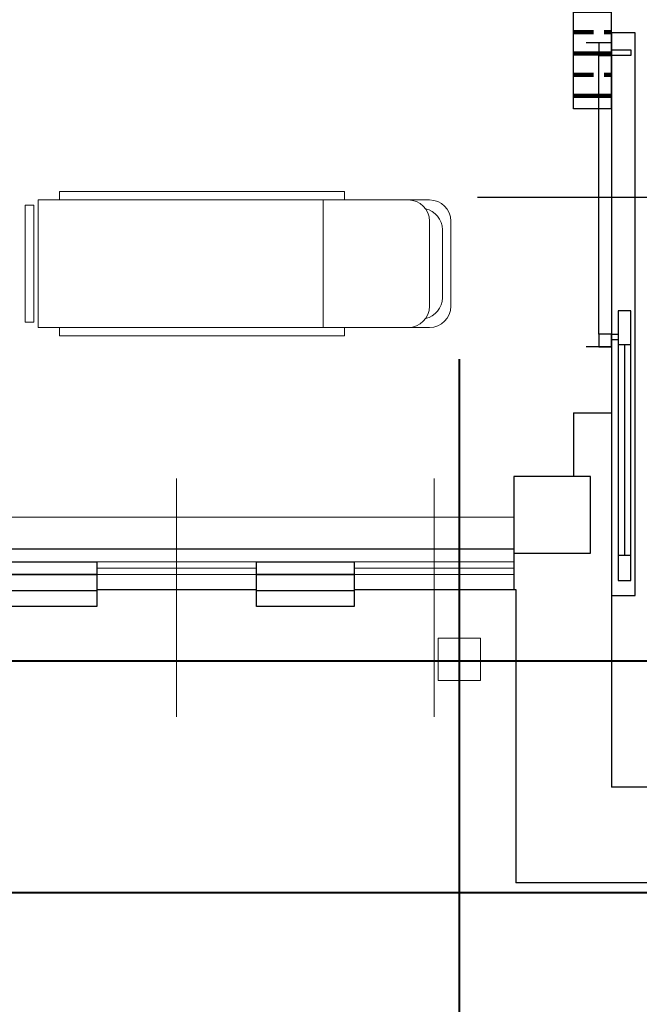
# Model space of a CAD drawing. Header units: millimetres. Extents: x 6612728327 to 6612744462, y 5733542327 to 5733552841.
# Tile 40 of 124: x 6612735732 to 6612736024, y 5733544072 to 5733544535. Entities that reach past the tile are written whole.
import ezdxf

# ---------------------------------------------------------------- set-up
doc = ezdxf.new("R2010")
doc.units = ezdxf.units.MM
doc.header["$MEASUREMENT"] = 0
doc.set_wipeout_variables(frame=1)
doc.linetypes.add('Wipeout_Contour', pattern=[1000, 0, -1000])
for name, color, linetype in [('!!!!_SCIANY GRUBE', 7, 'Continuous'), ('_ATECHN-MEBLE', 7, 'Continuous'), ('A_ocieplenie', 7, 'Continuous'), ('A_SCIANY PROJ. 18 wewn', 7, 'Continuous'), ('A_Stolarka_drzw_wew', 192, 'Continuous'), ('A_Stolarka_okna', 7, 'Continuous'), ('A_wypełnienie', 7, 'Continuous'), ('inw_PODCIĄGI', 7, 'Continuous'), ('inw_STOLARKAOKIENNA', 7, 'Continuous'), ('inw_słupy STAL', 7, 'Continuous'), ('inw_WIDOK', 7, 'Continuous')]:
    doc.layers.add(name, color=color, linetype=linetype)

msp = doc.modelspace()

# ---------------------------------------------------------------- linework, layer by layer
at = {"layer": '!!!!_SCIANY GRUBE', "color": 7, "lineweight": 30}
for p, q in [((6612735992.516484, 5733544349.844682), (6612735992.516484, 5733544319.844682)), ((6612736010.516484, 5733544349.844682), (6612736010.516484, 5733544283.844682)), ((6612735964.516484, 5733544283.844682), (6612735964.516484, 5733544266.844682)), ((6612736010.516484, 5733544283.844682), (6612736010.516484, 5733544173.844682)), ((6612735964.516484, 5733544266.844682), (6612735965.516484, 5733544266.844682)), ((6612735965.516484, 5733544266.844682), (6612735965.516484, 5733544128.844682)), ((6612736147.516485, 5733544173.844682), (6612736010.516484, 5733544173.844682)), ((6612736150.516485, 5733544128.844682), (6612735965.516484, 5733544128.844682))]:
    msp.add_line(p, q, dxfattribs=at)
at = {"layer": '!!!!_SCIANY GRUBE', "color": 7, "lineweight": 30, "flags": 128}
for points in [[(6612735964.516484, 5733544283.844682), (6612736000.516484, 5733544283.844682), (6612736000.516484, 5733544319.844682), (6612735964.516484, 5733544319.844682)], [(6612735964.516484, 5733544283.844682), (6612736000.516484, 5733544283.844682), (6612736000.516484, 5733544319.844682), (6612735964.516484, 5733544319.844682)], [(6612735722.516484, 5733544279.844682), (6612735768.516484, 5733544279.844682), (6612735768.516484, 5733544273.844682), (6612735722.516484, 5733544273.844682)], [(6612735843.516484, 5733544279.844682), (6612735889.516484, 5733544279.844682), (6612735889.516484, 5733544273.844682), (6612735843.516484, 5733544273.844682)], [(6612735722.516484, 5733544273.844682), (6612735768.516484, 5733544273.844682), (6612735768.516484, 5733544258.844682), (6612735722.516484, 5733544258.844682)], [(6612735843.516484, 5733544273.844682), (6612735889.516484, 5733544273.844682), (6612735889.516484, 5733544258.844682), (6612735843.516484, 5733544258.844682)]]:
    msp.add_lwpolyline(points, close=True, dxfattribs=at)
at = {"layer": '_ATECHN-MEBLE', "color": 7, "lineweight": 18}
for p, q in [((6612735750.87961, 5733544449.997515), (6612735750.87961, 5733544453.997515)), ((6612735750.87961, 5733544453.997515), (6612735884.87961, 5733544453.997515)), ((6612735750.87961, 5733544449.997515), (6612735750.87961, 5733544453.997515)), ((6612735750.87961, 5733544453.997515), (6612735884.87961, 5733544453.997515)), ((6612735884.87961, 5733544453.997515), (6612735884.87961, 5733544449.997515)), ((6612735884.87961, 5733544453.997515), (6612735884.87961, 5733544449.997515)), ((6612735738.87961, 5733544447.497515), (6612735734.87961, 5733544447.497515)), ((6612735734.87961, 5733544447.497515), (6612735734.87961, 5733544392.497515)), ((6612735738.87961, 5733544447.497515), (6612735734.87961, 5733544447.497515)), ((6612735734.87961, 5733544447.497515), (6612735734.87961, 5733544392.497515)), ((6612735738.87961, 5733544392.497515), (6612735738.87961, 5733544447.497515)), ((6612735738.87961, 5733544392.497515), (6612735738.87961, 5733544447.497515)), ((6612735740.87961, 5733544449.997515), (6612735904.935951, 5733544449.997515)), ((6612735740.87961, 5733544389.997515), (6612735740.87961, 5733544449.997515)), ((6612735740.87961, 5733544449.997515), (6612735904.935951, 5733544449.997515)), ((6612735740.87961, 5733544389.997515), (6612735740.87961, 5733544449.997515)), ((6612735884.87961, 5733544449.997515), (6612735750.87961, 5733544449.997515)), ((6612735884.87961, 5733544449.997515), (6612735750.87961, 5733544449.997515)), ((6612735874.87961, 5733544449.997515), (6612735874.87961, 5733544389.997515)), ((6612735874.87961, 5733544449.997515), (6612735874.87961, 5733544389.997515)), ((6612735904.935951, 5733544449.997515), (6612735924.935951, 5733544449.997515)), ((6612735904.935951, 5733544449.997515), (6612735924.935951, 5733544449.997515)), ((6612735924.87961, 5733544439.997515), (6612735924.87961, 5733544399.997515)), ((6612735924.87961, 5733544439.997515), (6612735924.87961, 5733544399.997515)), ((6612735934.935951, 5733544439.997515), (6612735934.935951, 5733544399.997515)), ((6612735934.935951, 5733544439.997515), (6612735934.935951, 5733544399.997515)), ((6612735930.935951, 5733544403.997515), (6612735930.935951, 5733544435.997515)), ((6612735930.935951, 5733544403.997515), (6612735930.935951, 5733544435.997515)), ((6612735734.87961, 5733544392.497515), (6612735738.87961, 5733544392.497515)), ((6612735734.87961, 5733544392.497515), (6612735738.87961, 5733544392.497515)), ((6612735904.935951, 5733544389.997515), (6612735740.87961, 5733544389.997515)), ((6612735904.935951, 5733544389.997515), (6612735740.87961, 5733544389.997515)), ((6612735884.87961, 5733544389.997515), (6612735750.87961, 5733544389.997515)), ((6612735750.87961, 5733544389.997515), (6612735750.87961, 5733544385.997515)), ((6612735884.87961, 5733544389.997515), (6612735750.87961, 5733544389.997515)), ((6612735750.87961, 5733544389.997515), (6612735750.87961, 5733544385.997515)), ((6612735884.87961, 5733544385.997515), (6612735884.87961, 5733544389.997515)), ((6612735884.87961, 5733544385.997515), (6612735884.87961, 5733544389.997515)), ((6612735904.935951, 5733544389.997515), (6612735924.935951, 5733544389.997515)), ((6612735904.935951, 5733544389.997515), (6612735924.935951, 5733544389.997515)), ((6612735750.87961, 5733544385.997515), (6612735884.87961, 5733544385.997515)), ((6612735750.87961, 5733544385.997515), (6612735884.87961, 5733544385.997515))]:
    msp.add_line(p, q, dxfattribs=at)
for centre, start, end in [((6612735914.87961, 5733544439.997515), 0, 90), ((6612735914.87961, 5733544439.997515), 0, 90), ((6612735924.935951, 5733544439.997515), 0, 90), ((6612735924.935951, 5733544439.997515), 0, 90), ((6612735920.935951, 5733544435.997515), 0, 77.83521321), ((6612735920.935951, 5733544435.997515), 0, 77.83521321), ((6612735920.935951, 5733544403.997515), 282.16478679, 0), ((6612735920.935951, 5733544403.997515), 282.16478679, 0), ((6612735914.87961, 5733544399.997515), 270, 0), ((6612735914.87961, 5733544399.997515), 270, 0), ((6612735924.935951, 5733544399.997515), 270, 0), ((6612735924.935951, 5733544399.997515), 270, 0)]:
    msp.add_arc(centre, 10, start, end, dxfattribs=at)
at = {"layer": 'A_ocieplenie', "color": 7, "lineweight": 30}
for p, q in [((6612735722.516484, 5733544266.344682), (6612735768.516484, 5733544266.344682)), ((6612735843.516484, 5733544266.344682), (6612735889.516484, 5733544266.344682))]:
    msp.add_line(p, q, dxfattribs=at)
at = {"layer": 'A_SCIANY PROJ. 18 wewn', "color": 7}
msp.add_line((6612735992.516484, 5733544349.844682), (6612736010.516484, 5733544349.844682), dxfattribs=at)
at = {"layer": 'A_Stolarka_drzw_wew', "color": 7, "lineweight": 30}
for p, q in [((6612736021.525465, 5733544264.003183), (6612736021.525465, 5733544528.489222)), ((6612736019.525528, 5733544520.562206), (6612736019.525528, 5733544517.844902)), ((6612736049.555365, 5733544451.147854), (6612735947.390629, 5733544451.147854)), ((6612736013.525716, 5733544397.848668), (6612736013.525716, 5733544271.002963)), ((6612736019.525528, 5733544397.848668), (6612736013.525716, 5733544397.848668)), ((6612736019.525528, 5733544271.002963), (6612736019.525528, 5733544397.848668)), ((6612736004.525998, 5733544386.849013), (6612736004.525998, 5733544380.849201)), ((6612736010.52581, 5733544386.849013), (6612736004.525998, 5733544386.849013)), ((6612736010.52581, 5733544380.849201), (6612736010.52581, 5733544386.849013)), ((6612736010.52581, 5733544386.849013), (6612736013.525716, 5733544386.849013)), ((6612736010.52581, 5733544384.131708), (6612736010.52581, 5733544386.849013)), ((6612736013.525716, 5733544386.849013), (6612736013.525716, 5733544384.131708)), ((6612736013.525716, 5733544384.131708), (6612736010.52581, 5733544384.131708)), ((6612736013.525716, 5733544381.923985), (6612736019.525528, 5733544381.923985)), ((6612736016.525621, 5733544381.923985), (6612736016.525621, 5733544282.935198)), ((6612736010.516484, 5733544380.844682), (6612735998.516484, 5733544380.844682)), ((6612736004.525998, 5733544380.849201), (6612736010.52581, 5733544380.849201)), ((6612736013.525716, 5733544282.935198), (6612736019.525528, 5733544282.935198)), ((6612736013.525716, 5733544271.002963), (6612736019.525528, 5733544271.002963)), ((6612736010.52581, 5733544264.003183), (6612736021.525465, 5733544264.003183))]:
    msp.add_line(p, q, dxfattribs=at)
at = {"layer": 'A_Stolarka_okna', "color": 7, "lineweight": 20}
for p, q in [((6612735806.016484, 5733544318.968817), (6612735806.016484, 5733544206.826604)), ((6612735927.016484, 5733544318.968817), (6612735927.016484, 5733544206.826604))]:
    msp.add_line(p, q, dxfattribs=at)
at = {"layer": 'inw_PODCIĄGI', "color": 7, "lineweight": 18}
msp.add_line((6612735400.516483, 5733544300.844682), (6612735964.516484, 5733544300.844682), dxfattribs=at)
at = {"layer": 'inw_STOLARKAOKIENNA', "color": 7, "lineweight": 18}
for p, q in [((6612735768.516484, 5733544279.844682), (6612735843.516484, 5733544279.844682)), ((6612735889.516484, 5733544279.844682), (6612735964.516484, 5733544279.844682)), ((6612735768.516484, 5733544276.844682), (6612735843.516484, 5733544276.844682)), ((6612735889.516484, 5733544276.844682), (6612735964.516484, 5733544276.844682)), ((6612735768.516484, 5733544273.844682), (6612735843.516484, 5733544273.844682)), ((6612735889.516484, 5733544273.844682), (6612735964.516484, 5733544273.844682))]:
    msp.add_line(p, q, dxfattribs=at)
at = {"layer": 'inw_słupy STAL', "color": 7, "lineweight": 40}
for p, q in [((6612735938.917496, 5733544375.14598), (6612735938.917496, 5733543457.131468)), ((6612738193.618263, 5733544233.092226), (6612731668.194652, 5733544233.092226)), ((6612738193.618263, 5733544124.092226), (6612731668.194652, 5733544124.092226))]:
    msp.add_line(p, q, dxfattribs=at)
at = {"layer": 'inw_słupy STAL', "color": 7, "lineweight": 18, "flags": 128}
msp.add_lwpolyline([(6612735928.917496, 5733544223.935069), (6612735948.917496, 5733544223.935069), (6612735948.917496, 5733544243.935069), (6612735928.917496, 5733544243.935069)], close=True, dxfattribs=at)
at = {"layer": 'inw_WIDOK', "color": 7, "lineweight": 30}
for p, q in [((6612735647.516484, 5733544285.844682), (6612735964.516484, 5733544285.844682)), ((6612735768.516484, 5733544266.844682), (6612735843.516484, 5733544266.844682)), ((6612735889.516484, 5733544266.844682), (6612735964.516484, 5733544266.844682))]:
    msp.add_line(p, q, dxfattribs=at)

# ---------------------------------------------------------------- wipeouts: each hides what was drawn before it
at = {"color": 254, "linetype": 'Wipeout_Contour', "lineweight": 0, "ltscale": 35009038272.02605}
msp.add_wipeout([(6612735992.516484, 5733544550.844682), (6612735992.516484, 5733544492.844682), (6612736010.516484, 5733544492.844682), (6612736010.516484, 5733544550.844682)], dxfattribs=at).dxf.layer = 'A_wypełnienie'

# ---------------------------------------------------------------- next in the draw order: hatches: boundary and pattern name
at = {"layer": 'A_wypełnienie', "linetype": 'Continuous', "lineweight": 211}
h = msp.add_hatch(dxfattribs=at)
h.set_pattern_fill('01_WIENIEC', color=255, scale=0.1, style=0, pattern_type=2)
h.set_pattern_definition([(360, (6612685986.953, 5733573938.848), (0, 20), []), (360, (6612685986.953, 5733573948.848), (0, 20), [15, -5])])
h.paths.add_polyline_path([(6612735992.516484, 5733544550.844683), (6612735992.516484, 5733544492.844682), (6612736010.516484, 5733544492.844682), (6612736010.516484, 5733544550.844683)])

# ---------------------------------------------------------------- next in the draw order: linework, layer by layer
at = {"layer": 'A_SCIANY PROJ. 18 wewn', "color": 7}
for p, q in [((6612735992.516484, 5733544492.844682), (6612735992.516484, 5733544550.844683)), ((6612736010.516484, 5733544492.844682), (6612735992.516484, 5733544492.844682))]:
    msp.add_line(p, q, dxfattribs=at)
at = {"layer": 'A_SCIANY PROJ. 18 wewn', "color": 7, "flags": 128}
msp.add_lwpolyline([(6612736010.516484, 5733544492.844682), (6612736010.516484, 5733544550.844683), (6612735992.516484, 5733544550.844683)], dxfattribs=at)
at = {"layer": 'A_Stolarka_drzw_wew', "color": 7, "lineweight": 30}
for p, q in [((6612736010.52581, 5733544528.489222), (6612736010.52581, 5733544264.003183)), ((6612736021.525465, 5733544528.489222), (6612736010.52581, 5733544528.489222)), ((6612736010.516484, 5733544523.844713), (6612735998.516484, 5733544523.844713)), ((6612736004.525998, 5733544523.844713), (6612736004.525998, 5733544517.844902)), ((6612736010.52581, 5733544523.844713), (6612736004.525998, 5733544523.844713)), ((6612736010.52581, 5733544517.844902), (6612736010.52581, 5733544523.844713)), ((6612736010.52581, 5733544520.562206), (6612736019.525528, 5733544520.562206)), ((6612736010.52581, 5733544517.844902), (6612736010.52581, 5733544520.562206)), ((6612736004.525998, 5733544386.849013), (6612736004.525998, 5733544518.844871)), ((6612736004.525998, 5733544517.844902), (6612736010.52581, 5733544517.844902)), ((6612736019.525528, 5733544517.844902), (6612736010.52581, 5733544517.844902))]:
    msp.add_line(p, q, dxfattribs=at)

doc.saveas('drawing.dxf')
